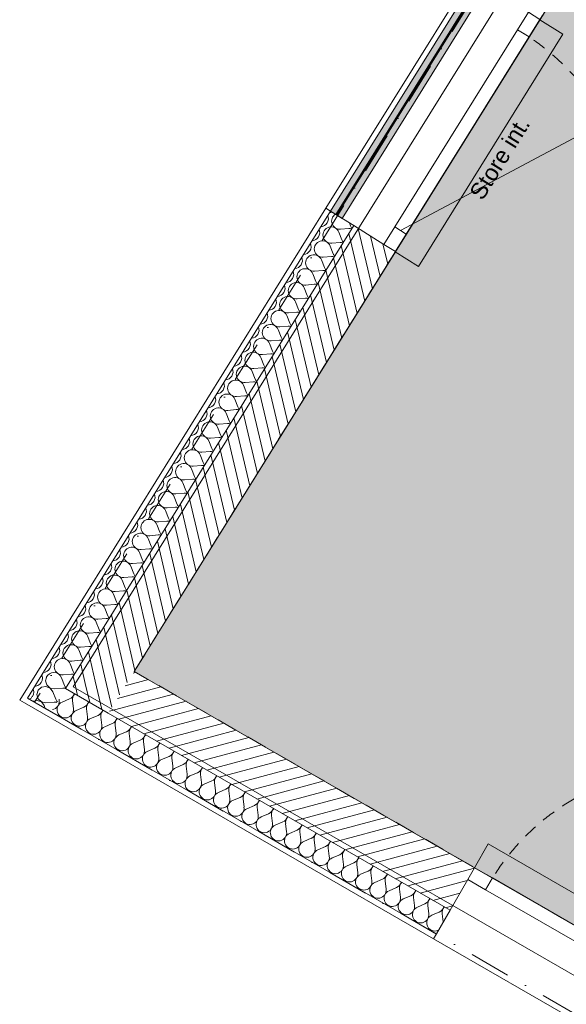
# Model space of a CAD drawing. Header units: millimetres. Extents: x -107151 to 48086, y -42122 to 26068.
# Tile 7 of 52: x -87710 to -85712, y 3220 to 6823. Entities that reach past the tile are written whole.
import ezdxf
from ezdxf.enums import TextEntityAlignment as Align

# ---------------------------------------------------------------- set-up
doc = ezdxf.new("R2010")
doc.units = ezdxf.units.MM
doc.header["$MEASUREMENT"] = 0
for name, pattern in [('! FIN Pointille', [87.5, 50, -37.5]), ('! URB Limite propriété', [300, 150, -75, 0, -75]), ('Tirets petits', [125, 75, -50])]:
    doc.linetypes.add(name, pattern=pattern)
for name, color, linetype in [('01-STR_Dalles.ARCHI', 7, 'Continuous'), ('01-STR_Murs extérieurs.ARCHI', 7, 'Continuous'), ('02-CCO_Serrurerie.ARCHI', 7, 'Continuous'), ('03-SURFACE _ Utile.ARCHI', 7, 'Continuous'), ('04-SOE_Faux Plafond.ARCHI', 7, 'Continuous'), ('04-SOE_Revetement de sol.ARCHI', 7, 'Continuous'), ('06-REP _ EQUIP MOBI _ marché.ARCHI', 7, 'Continuous'), ('Fenêtres Archicad', 7, 'Continuous'), ('Marques de fenêtre Archicad', 7, 'Continuous'), ('Marques de Zone Archicad', 7, 'Continuous'), ('Nouveau_07-VRD_Terrain EDL_Parcelle.ARCHI', 7, 'Continuous')]:
    doc.layers.add(name, color=color, linetype=linetype)
doc.styles.add('STYLE_GENERE_1', font='arial.ttf')
doc.styles.add('STYLE_GENERE_2', font='arial.ttf')
pattern_1 = [(283.12592, (0, 0), (36.52025, 8.515946), [])]

# ---------------------------------------------------------------- blocks, each defined once
blk = doc.blocks.new('Dalle_1_1', base_point=(-76544.5, 22024.4))
at = {"layer": '01-STR_Dalles.ARCHI', "color": 7, "linetype": 'Continuous', "lineweight": 5, "flags": 128}
blk.add_lwpolyline([(-35761.7, -1486.9), (-76544.5, 22024.4), (-87514.9, 4382), (-82216.1, 1323.8), (-82636.8, 474), (-77525.2, -2515.3), (-75594, 780.7), (-73919.8, -200.3), (-72002.7, 3053.2), (-57439.8, -5368.8), (-56247, -3333.1)], dxfattribs=at)
blk = doc.blocks.new('Com Innovation__13_1', base_point=(-84650.8, 6078.2))
at = {"layer": '03-SURFACE _ Utile.ARCHI', "linetype": 'Continuous', "lineweight": 0, "true_color": 0xece3ff}
blk.add_hatch(color=7, dxfattribs=at).paths.add_polyline_path([(-87291.7, 4437.9), (-83836.2, 2443.6), (-82206.1, 5225.6), (-81619.1, 6227.3), (-84961.3, 8185.7)])
at = {"layer": 'Marques de Zone Archicad', "color": 7, "lineweight": 5}
for tag, height, style, p in [('ROOM_NAME', 125, 'STYLE_GENERE_2', (-85095.1, 6873.2)), ('measuredAreaCode', 100, 'STYLE_GENERE_1', (-85213, 6674.8)), ('DUMMY_862', 100, 'STYLE_GENERE_1', (-85311.2, 6504.7)), ('DUMMY_863', 100, 'STYLE_GENERE_1', (-85040.5, 6348.4)), ('DUMMY_864', 100, 'STYLE_GENERE_1', (-85409.4, 6334.5)), ('DUMMY_861', 125, 'STYLE_GENERE_2', (-83973.5, 6254.2)), ('ceilingHeightCode', 100, 'STYLE_GENERE_1', (-85507.6, 6164.4)), ('DUMMY_865', 100, 'STYLE_GENERE_1', (-85072.7, 6140.2))]:
    blk.add_attdef(tag, text='', height=height, rotation=329.9997, dxfattribs=dict(at, style=style)).set_placement(p, align=Align.TOP_LEFT)
blk = doc.blocks.new('Dalle_12_1', base_point=(-87291.7, 4437.9))
at = {"layer": '04-SOE_Faux Plafond.ARCHI', "color": 252, "linetype": 'Tirets petits', "lineweight": 5, "flags": 128}
blk.add_lwpolyline([(-87291.7, 4437.9), (-76490.4, 21808.4), (-36023.4, -1555.2), (-39411.7, -7251.8), (-43400.7, -4914.5), (-44935.1, -7533.1), (-55188.2, -1525.3), (-55569, -1302.2), (-61868.3, 2388.9), (-60121.8, 5369.6), (-63596.7, 7405.7), (-62757.3, 8840.1), (-65262.3, 10308), (-65757.5, 10598.2), (-65627.1, 10820.8), (-65972.2, 11023), (-66102.6, 10800.4), (-70073.8, 13127.5), (-70035.5, 13192.8), (-72449.2, 14601.8), (-72270.4, 14906.9), (-74211.7, 16044.4), (-74249.6, 15979.7), (-75417.1, 16663.7), (-82141.4, 5187.7), (-80715.1, 4352), (-77817.8, 9296.6), (-70849, 5213.7), (-73941.7, -2), (-75651.1, 999.6), (-77581.8, -2296.9), (-82427.2, 536.8), (-82006.1, 1387.3)], close=True, dxfattribs=at)
blk = doc.blocks.new('Dalle_15_1', base_point=(-76490.4, 21808.4))
at = {"layer": '04-SOE_Revetement de sol.ARCHI', "color": 7, "linetype": 'Continuous', "lineweight": 5, "flags": 128}
blk.add_lwpolyline([(-75443.8, 16766.3), (-82244, 5161), (-80688.3, 4249.3), (-80519.5, 4537.5), (-80239.1, 4373.2), (-80036.9, 4718.3), (-80317.3, 4882.6), (-79424.5, 6406.3), (-72535.3, 2370), (-73765.9, 294.5), (-74021.7, 446.7), (-74199, 148.7), (-75651.1, 999.6), (-77418.7, -2017.1), (-77695.5, -1857.3), (-77858.4, -2135.2), (-82427.2, 536.8), (-82006.1, 1387.3), (-87291.7, 4437.9), (-76490.4, 21808.4)], dxfattribs=at)
blk = doc.blocks.new('*X341')
at = {"layer": '01-STR_Murs extérieurs.ARCHI', "color": 7, "linetype": 'Continuous', "lineweight": 5}
for p, q in [((-87589, 4363.4), (-87578.3, 4335.9)), ((-87675.1, 4335.9), (-87668.8, 4340.1)), ((-87668.8, 4340.1), (-87665.4, 4344.3)), ((-87662.1, 4328.9), (-87662.5, 4328.6)), ((-87646, 4331.9), (-87662.1, 4328.9)), ((-87646, 4349.1), (-87642.7, 4337.3)), ((-87630.7, 4326), (-87646, 4331.9)), ((-87642.7, 4337.3), (-87630.6, 4326.2)), ((-87620.8, 4312.9), (-87630.7, 4326)), ((-87630.6, 4326.2), (-87614.5, 4323.1)), ((-87614.5, 4323.1), (-87584.6, 4325.7)), ((-87576.4, 4325.3), (-87584.6, 4325.7)), ((-87578.3, 4335.9), (-87574.3, 4328.7)), ((-87574.2, 4324.5), (-87576.4, 4325.3)), ((-87574.3, 4328.7), (-87572.6, 4327)), ((-87620.8, 4312.9), (-87616.7, 4302.2))]:
    blk.add_line(p, q, dxfattribs=at)
blk = doc.blocks.new('*X344')
at = {"layer": '01-STR_Murs extérieurs.ARCHI', "color": 7, "linetype": 'Continuous', "lineweight": 5}
for p, q in [((-86537.3, 6055.5), (-86507.4, 6058.1)), ((-86505.2, 6079), (-86501.1, 6068.3)), ((-86543.6, 6045.3), (-86532.7, 6017.3)), ((-86575.3, 5994.3), (-86564.4, 5966.4)), ((-86569, 6004.5), (-86539.1, 6007.1)), ((-86600.6, 5953.6), (-86570.8, 5956.2)), ((-86607, 5943.4), (-86596.1, 5915.4)), ((-86638.7, 5892.4), (-86627.8, 5864.5)), ((-86632.3, 5902.6), (-86602.4, 5905.2)), ((-86670.3, 5841.5), (-86659.5, 5813.5)), ((-86664, 5851.7), (-86634.1, 5854.3)), ((-86695.7, 5800.7), (-86665.8, 5803.3)), ((-86702, 5790.5), (-86691.2, 5762.6)), ((-86733.7, 5739.6), (-86722.8, 5711.6)), ((-86727.4, 5749.8), (-86697.5, 5752.4)), ((-86759.1, 5698.8), (-86729.2, 5701.4)), ((-86765.4, 5688.6), (-86754.5, 5660.7)), ((-86797.1, 5637.7), (-86786.2, 5609.7)), ((-86790.7, 5647.9), (-86760.9, 5650.5)), ((-86828.8, 5586.7), (-86817.9, 5558.8)), ((-86822.4, 5596.9), (-86792.5, 5599.5)), ((-86854.1, 5546), (-86824.2, 5548.6)), ((-86860.4, 5535.8), (-86849.6, 5507.8)), ((-86892.1, 5484.8), (-86881.3, 5456.8)), ((-86885.8, 5495), (-86855.9, 5497.6)), ((-86917.5, 5444), (-86887.6, 5446.7)), ((-86923.8, 5433.9), (-86912.9, 5405.9)), ((-86955.5, 5382.9), (-86944.6, 5354.9)), ((-86949.2, 5393.1), (-86919.3, 5395.7)), ((-86987.2, 5331.9), (-86976.3, 5304)), ((-86980.8, 5342.1), (-86951, 5344.8)), ((-87018.9, 5281), (-87008, 5253)), ((-87012.5, 5291.2), (-86982.6, 5293.8)), ((-87050.5, 5230), (-87039.7, 5202.1)), ((-87044.2, 5240.2), (-87014.3, 5242.8)), ((-87075.9, 5189.3), (-87046, 5191.9)), ((-87082.2, 5179.1), (-87071.4, 5151.1)), ((-87113.9, 5128.1), (-87103, 5100.2)), ((-87107.6, 5138.3), (-87077.7, 5140.9)), ((-87139.3, 5087.4), (-87109.4, 5090)), ((-87145.6, 5077.2), (-87134.7, 5049.2)), ((-87177.3, 5026.2), (-87166.4, 4998.3)), ((-87170.9, 5036.4), (-87141.1, 5039)), ((-87209, 4975.3), (-87198.1, 4947.3)), ((-87202.6, 4985.5), (-87172.7, 4988.1)), ((-87234.3, 4934.5), (-87204.4, 4937.1)), ((-87240.6, 4924.3), (-87229.8, 4896.4)), ((-87272.3, 4873.4), (-87261.5, 4845.4)), ((-87266, 4883.6), (-87236.1, 4886.2)), ((-87297.7, 4832.6), (-87267.8, 4835.2)), ((-87304, 4822.4), (-87293.1, 4794.5)), ((-87335.7, 4771.5), (-87324.8, 4743.5)), ((-87329.4, 4781.7), (-87299.5, 4784.3)), ((-87367.4, 4720.5), (-87356.5, 4692.6)), ((-87361, 4730.7), (-87331.2, 4733.3)), ((-87399.1, 4669.6), (-87388.2, 4641.6)), ((-87392.7, 4679.8), (-87362.8, 4682.4)), ((-87430.7, 4618.6), (-87419.9, 4590.7)), ((-87424.4, 4628.8), (-87394.5, 4631.4)), ((-87456.1, 4577.9), (-87426.2, 4580.5)), ((-87462.4, 4567.7), (-87451.6, 4539.7)), ((-87494.1, 4516.7), (-87483.2, 4488.7)), ((-87487.8, 4526.9), (-87457.9, 4529.5)), ((-87519.5, 4475.9), (-87489.6, 4478.6)), ((-87525.8, 4465.8), (-87514.9, 4437.8)), ((-87557.5, 4414.8), (-87546.6, 4386.8)), ((-87551.1, 4425), (-87521.3, 4427.6))]:
    blk.add_line(p, q, dxfattribs=at)
for centre, start, end in [((-86611.8, 6094.7), 328.1259, 22.4229), ((-86580.1, 6145.7), 273.8289, 293.3358), ((-86539.9, 6085.4), 122.6947, 274.9958), ((-86643.5, 6043.8), 328.1259, 22.4229), ((-86611.8, 6094.7), 273.8289, 328.1259), ((-86571.6, 6034.4), 21.256, 274.9958), ((-86504.8, 6028.2), 74.5702, 94.9958), ((-86473.1, 6079.2), 201.256, 221.6817), ((-86643.5, 6043.8), 273.8289, 328.1259), ((-86504.8, 6028.2), 201.256, 221.6817), ((-86675.1, 5992.8), 328.1259, 22.4229), ((-86603.3, 5983.5), 21.256, 274.9958), ((-86536.5, 5977.3), 74.5702, 94.9958), ((-86706.8, 5941.9), 328.1259, 22.4229), ((-86675.1, 5992.8), 273.8289, 328.1259), ((-86634.9, 5932.5), 21.256, 274.9958), ((-86568.1, 5926.3), 74.5702, 94.9958), ((-86536.5, 5977.3), 201.256, 221.6817), ((-86706.8, 5941.9), 273.8289, 328.1259), ((-86666.6, 5881.6), 21.256, 274.9958), ((-86568.1, 5926.3), 201.256, 221.6817), ((-86738.5, 5890.9), 273.8289, 328.1259), ((-86738.5, 5890.9), 328.1259, 22.4229), ((-86599.8, 5875.3), 74.5702, 94.9958), ((-86770.2, 5840), 328.1259, 22.4229), ((-86698.3, 5830.6), 21.256, 274.9958), ((-86631.5, 5824.4), 74.5702, 94.9958), ((-86599.8, 5875.3), 201.256, 221.6817), ((-86801.9, 5789), 328.1259, 22.4229), ((-86770.2, 5840), 273.8289, 328.1259), ((-86730, 5779.6), 21.256, 274.9958), ((-86663.2, 5773.4), 74.5702, 94.9958), ((-86631.5, 5824.4), 201.256, 221.6817), ((-86801.9, 5789), 273.829, 328.1259), ((-86833.6, 5738.1), 328.1259, 22.4229), ((-86761.7, 5728.7), 21.256, 274.9958), ((-86694.9, 5722.5), 74.5702, 94.9958), ((-86663.2, 5773.4), 201.256, 221.6816), ((-86865.2, 5687.1), 328.1259, 22.4229), ((-86833.6, 5738.1), 273.829, 328.1259), ((-86793.4, 5677.7), 21.256, 274.9958), ((-86726.6, 5671.5), 74.5702, 94.9958), ((-86694.9, 5722.5), 201.256, 221.6816), ((-86865.2, 5687.1), 273.829, 328.1259), ((-86825, 5626.8), 21.256, 274.9958), ((-86726.6, 5671.5), 201.256, 221.6816), ((-86896.9, 5636.2), 273.829, 328.1259), ((-86896.9, 5636.2), 328.1259, 22.4229), ((-86758.2, 5620.6), 74.5702, 94.9958), ((-86928.6, 5585.2), 328.1259, 22.4229), ((-86856.7, 5575.8), 21.256, 274.9958), ((-86789.9, 5569.6), 74.5702, 94.9958), ((-86758.2, 5620.6), 201.256, 221.6816), ((-86928.6, 5585.2), 273.829, 328.1259), ((-86888.4, 5524.9), 21.256, 274.9958), ((-86821.6, 5518.7), 74.5702, 94.9958), ((-86789.9, 5569.6), 201.256, 221.6816), ((-86960.3, 5534.3), 273.829, 328.1259), ((-86960.3, 5534.3), 328.1259, 22.4229), ((-86992, 5483.3), 328.1259, 22.4229), ((-86920.1, 5473.9), 21.256, 274.9958), ((-86853.3, 5467.7), 74.5702, 94.9958), ((-86821.6, 5518.7), 201.256, 221.6816), ((-87023.7, 5432.4), 328.1259, 22.4229), ((-86992, 5483.3), 273.829, 328.1259), ((-86951.8, 5423), 21.256, 274.9958), ((-86885, 5416.8), 74.5702, 94.9958), ((-86853.3, 5467.7), 201.256, 221.6816), ((-87023.7, 5432.4), 273.829, 328.1259), ((-86885, 5416.8), 201.256, 221.6816), ((-87055.3, 5381.4), 328.1259, 22.4229), ((-86983.5, 5372), 21.256, 274.9958), ((-86916.7, 5365.8), 74.5702, 94.9958), ((-87087, 5330.4), 328.1259, 22.4228), ((-87055.3, 5381.4), 273.829, 328.1259), ((-87015.1, 5321.1), 21.256, 274.9958), ((-86948.3, 5314.9), 74.5702, 94.9958), ((-86916.7, 5365.8), 201.256, 221.6816), ((-87087, 5330.4), 273.829, 328.1259), ((-87046.8, 5270.1), 21.256, 274.9958), ((-86948.3, 5314.9), 201.256, 221.6816), ((-87118.7, 5279.5), 273.829, 328.1259), ((-87118.7, 5279.5), 328.1259, 22.4228), ((-86980, 5263.9), 74.5702, 94.9958), ((-87150.4, 5228.5), 328.1259, 22.4228), ((-87078.5, 5219.2), 21.256, 274.9958), ((-87011.7, 5213), 74.5702, 94.9958), ((-86980, 5263.9), 201.256, 221.6816), ((-87182.1, 5177.6), 328.1259, 22.4228), ((-87150.4, 5228.5), 273.829, 328.1259), ((-87110.2, 5168.2), 21.256, 274.9958), ((-87043.4, 5162), 74.5702, 94.9958), ((-87011.7, 5213), 201.256, 221.6816), ((-87182.1, 5177.6), 273.829, 328.1259), ((-87213.8, 5126.6), 328.1259, 22.4228), ((-87141.9, 5117.3), 21.256, 274.9958), ((-87075.1, 5111.1), 74.5702, 94.9958), ((-87043.4, 5162), 201.256, 221.6816), ((-87245.4, 5075.7), 328.1259, 22.4228), ((-87213.8, 5126.6), 273.829, 328.1259), ((-87173.6, 5066.3), 21.256, 274.9958), ((-87106.8, 5060.1), 74.5702, 94.9958), ((-87075.1, 5111.1), 201.256, 221.6816), ((-87245.4, 5075.7), 273.829, 328.1259), ((-87205.2, 5015.4), 21.256, 274.9958), ((-87106.8, 5060.1), 201.256, 221.6816), ((-87277.1, 5024.7), 273.829, 328.1259), ((-87277.1, 5024.7), 328.1259, 22.4228), ((-87138.4, 5009.2), 74.5702, 94.9958), ((-87308.8, 4973.8), 328.1259, 22.4228), ((-87236.9, 4964.4), 21.256, 274.9958), ((-87170.1, 4958.2), 74.5702, 94.9958), ((-87138.4, 5009.2), 201.256, 221.6816), ((-87308.8, 4973.8), 273.829, 328.1259), ((-87268.6, 4913.5), 21.256, 274.9958), ((-87201.8, 4907.2), 74.5702, 94.9958), ((-87170.1, 4958.2), 201.256, 221.6816), ((-87340.5, 4922.8), 273.829, 328.1259), ((-87340.5, 4922.8), 328.1259, 22.4228), ((-87372.2, 4871.9), 328.1259, 22.4228), ((-87300.3, 4862.5), 21.256, 274.9958), ((-87233.5, 4856.3), 74.5702, 94.9958), ((-87201.8, 4907.2), 201.256, 221.6816), ((-87403.9, 4820.9), 328.1259, 22.4228), ((-87372.2, 4871.9), 273.829, 328.1259), ((-87332, 4811.5), 21.256, 274.9958), ((-87265.2, 4805.3), 74.5702, 94.9958), ((-87233.5, 4856.3), 201.256, 221.6816), ((-87403.9, 4820.9), 273.829, 328.1259), ((-87265.2, 4805.3), 201.256, 221.6816), ((-87435.5, 4770), 328.1259, 22.4228), ((-87363.7, 4760.6), 21.256, 274.9958), ((-87296.9, 4754.4), 74.5702, 94.9958), ((-87467.2, 4719), 328.1259, 22.4228), ((-87435.5, 4770), 273.829, 328.1259), ((-87395.3, 4709.6), 21.256, 274.9958), ((-87328.5, 4703.4), 74.5702, 94.9958), ((-87296.9, 4754.4), 201.256, 221.6816), ((-87467.2, 4719), 273.829, 328.1259), ((-87427, 4658.7), 21.256, 274.9958), ((-87328.5, 4703.4), 201.256, 221.6816), ((-87498.9, 4668.1), 273.8291, 328.1259), ((-87498.9, 4668.1), 328.1259, 22.4228), ((-87360.2, 4652.5), 74.5702, 94.9958), ((-87530.6, 4617.1), 328.1259, 22.4228), ((-87458.7, 4607.7), 21.256, 274.9958), ((-87391.9, 4601.5), 74.5702, 94.9958), ((-87360.2, 4652.5), 201.256, 221.6816), ((-87562.3, 4566.2), 328.1259, 22.4228), ((-87530.6, 4617.1), 273.8291, 328.1259), ((-87490.4, 4556.8), 21.256, 274.9958), ((-87423.6, 4550.6), 74.5702, 94.9958), ((-87391.9, 4601.5), 201.256, 221.6816), ((-87562.3, 4566.2), 273.8291, 328.1259), ((-87423.6, 4550.6), 201.256, 221.6816), ((-87594, 4515.2), 328.1259, 22.4228), ((-87522.1, 4505.8), 21.256, 274.9958), ((-87455.3, 4499.6), 74.5703, 94.9958), ((-87625.6, 4464.3), 328.1259, 22.4228), ((-87594, 4515.2), 273.8291, 328.1259), ((-87553.8, 4454.9), 21.256, 274.9958), ((-87487, 4448.7), 74.5703, 94.9958), ((-87455.3, 4499.6), 201.256, 221.6816), ((-87625.6, 4464.3), 273.8291, 328.1259), ((-87585.4, 4403.9), 21.256, 157.1714), ((-87487, 4448.7), 201.256, 221.6816), ((-87518.6, 4397.7), 74.5703, 94.9958), ((-87518.6, 4397.7), 201.256, 221.6816), ((-87550.3, 4346.8), 74.5703, 79.8751)]:
    blk.add_arc(centre, 30, start, end, dxfattribs=at)
blk = doc.blocks.new('*X352')
at = {"layer": '01-STR_Murs extérieurs.ARCHI', "color": 7, "linetype": 'Continuous', "lineweight": 5}
for p, q in [((-87637.2, 4391.1), (-87631.9, 4397.5)), ((-87631.9, 4397.5), (-87628.5, 4405)), ((-87628.4, 4421.4), (-87629.8, 4424.5)), ((-87628.5, 4405), (-87627.3, 4413.2)), ((-87627.3, 4413.2), (-87628.4, 4421.4)), ((-87612.3, 4415.1), (-87615.4, 4404)), ((-87615.4, 4404), (-87611, 4388.2)), ((-87660.1, 4370.5), (-87661.5, 4373.5)), ((-87660.2, 4354.1), (-87659, 4362.3)), ((-87659, 4362.3), (-87660.1, 4370.5)), ((-87655.1, 4383.7), (-87651.8, 4383.8)), ((-87651.8, 4383.8), (-87644, 4386.4)), ((-87642.6, 4368.8), (-87647.1, 4353.1)), ((-87644, 4386.4), (-87637.2, 4391.1)), ((-87630.5, 4379.8), (-87642.6, 4368.8)), ((-87614.3, 4382.8), (-87630.5, 4379.8)), ((-87599.1, 4376.9), (-87614.3, 4382.8)), ((-87611, 4388.2), (-87598.9, 4377.1)), ((-87589.2, 4363.8), (-87599.1, 4376.9)), ((-87598.9, 4377.1), (-87582.8, 4374)), ((-87589.2, 4363.8), (-87589, 4363.4)), ((-87582.8, 4374), (-87552.9, 4376.7)), ((-87545, 4376.2), (-87552.9, 4376.7)), ((-87665.4, 4344.3), (-87663.5, 4346.5)), ((-87663.5, 4346.5), (-87660.2, 4354.1)), ((-87647.1, 4353.1), (-87646, 4349.1))]:
    blk.add_line(p, q, dxfattribs=at)
blk = doc.blocks.new('Fenêtre 27')
at = {"layer": 'Fenêtres Archicad', "color": 8, "linetype": 'Continuous', "lineweight": 5}
blk.add_line((425, -25), (-311.1, 400), dxfattribs=at)
at = {"layer": 'Fenêtres Archicad', "color": 7, "linetype": 'Continuous', "lineweight": 5}
for p, q in [((-500, 0), (500, 0)), ((-500, 0), (-425, 0)), ((-500, 0), (-500, -50)), ((-500, 0), (-500, -50)), ((-425, 0), (-425, -50)), ((-425, 0), (425, 0)), ((425, -50), (425, 0)), ((425, 0), (500, 0)), ((500, 0), (500, -50)), ((500, 0), (500, -50)), ((-425, -50), (-500, -50)), ((-500, -50), (-500, -180)), ((425, -50), (-425, -50)), ((500, -50), (425, -50)), ((500, -50), (500, -180)), ((-500, -180), (-500, -280)), ((500, -180), (500, -280)), ((-500, -280), (-500, -300)), ((500, -280), (500, -300)), ((-500, -300), (500, -300))]:
    blk.add_line(p, q, dxfattribs=at)
at = {"layer": 'Fenêtres Archicad', "color": 8, "linetype": '! FIN Pointille', "lineweight": 5}
blk.add_arc((425, -25), 850, 150, 180, dxfattribs=at)
blk = doc.blocks.new('Marque fenêtre 27')
at = {"layer": 'Marques de fenêtre Archicad', "color": 7, "lineweight": 5, "style": 'STYLE_GENERE_1'}
for tag, p in [('DUMMY_233', (164.7, -605.7)), ('strCust1Value', (164.7, -619.4))]:
    blk.add_attdef(tag, text='', height=60, rotation=180, dxfattribs=at).set_placement(p, align=Align.TOP_LEFT)
blk = doc.blocks.new('Mur_83_1', base_point=(-87291.7, 4437.9))
at = {"layer": '01-STR_Murs extérieurs.ARCHI', "linetype": 'Continuous', "lineweight": 0, "true_color": 0x000000}
h = blk.add_hatch(dxfattribs=at)
h.set_pattern_fill('Hachure_simple_0001', color=18, style=0, pattern_type=2)
h.set_pattern_definition(pattern_1)
h.paths.add_polyline_path([(-86489.3, 6069.1), (-87447.7, 4527.9), (-87291.7, 4437.9), (-86336.5, 5974.1)])
h = blk.add_hatch(dxfattribs=at)
h.set_pattern_fill('Hachure_simple_0001', color=18, style=0, pattern_type=2)
h.set_pattern_definition(pattern_1)
h.paths.add_polyline_path([(-87447.7, 4527.9), (-87542.8, 4375), (-87291.7, 4437.9)])
h = blk.add_hatch(dxfattribs=at)
h.set_pattern_fill('Hachure_simple_0001', color=18, style=0, pattern_type=2)
h.set_pattern_definition(pattern_1)
h.paths.add_polyline_path([(-87542.8, 4375), (-87386.8, 4285), (-87291.7, 4437.9)])
at = {"layer": '01-STR_Murs extérieurs.ARCHI', "color": 7, "linetype": 'Continuous', "lineweight": 5}
for p, q in [((-86574.3, 6121.9), (-86591.3, 6132.5)), ((-86574.3, 6121.9), (-87629.4, 4425)), ((-86489.3, 6069.1), (-86574.3, 6121.9)), ((-86489.3, 6069.1), (-87447.7, 4527.9)), ((-86379, 6000.5), (-86489.3, 6069.1)), ((-86336.5, 5974.1), (-86379, 6000.5)), ((-87447.7, 4527.9), (-87542.8, 4375)), ((-87629.4, 4425), (-87682.3, 4340)), ((-87542.8, 4375), (-87386.8, 4285)), ((-87682.3, 4340), (-87595.6, 4290))]:
    blk.add_line(p, q, dxfattribs=at)
at = {"layer": '01-STR_Murs extérieurs.ARCHI', "color": 7, "linetype": 'Continuous', "lineweight": 5, "flags": 128}
for points in [[(-86591.3, 6132.5), (-87710.2, 4333)], [(-87291.7, 4437.9), (-86336.5, 5974.1)], [(-87710.2, 4333), (-87692.8, 4323)]]:
    blk.add_lwpolyline(points, dxfattribs=at)
at = {"layer": '01-STR_Murs extérieurs.ARCHI', "color": 7, "lineweight": 5}
for name in ['*X344', '*X352', '*X341']:
    blk.add_blockref(name, (0, 0), dxfattribs=at)
at = {"layer": 'Fenêtres Archicad', "color": 7, "linetype": 'Continuous', "lineweight": 5, "zscale": 1000, "rotation": 238.1259194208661}
blk.add_blockref('Fenêtre 27', (-86072.5, 6398.7), dxfattribs=at)
at = {"layer": 'Marques de fenêtre Archicad', "color": 8, "lineweight": 5}
ref = blk.add_blockref('Marque fenêtre 27', (-86327.2, 6557.1), dxfattribs=dict(at, rotation=58.12591942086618))
ref.add_attrib('strCust1Value', 'Store int.', dxfattribs={"color": 7, "lineweight": 5, "height": 60, "rotation": 58.1259, "style": 'STYLE_GENERE_1'}).set_placement((-86069.6, 6189.3), align=Align.TOP_LEFT)
blk = doc.blocks.new('*X369')
at = {"layer": '01-STR_Murs extérieurs.ARCHI', "color": 7, "linetype": 'Continuous', "lineweight": 5}
for p, q in [((-87565.8, 4331.2), (-87566.5, 4336.8)), ((-87555.4, 4325.2), (-87527.9, 4337)), ((-87513.9, 4301.2), (-87517.5, 4331)), ((-87503.5, 4295.2), (-87475.9, 4307)), ((-87461.9, 4271.2), (-87465.5, 4301)), ((-87451.5, 4265.2), (-87423.9, 4277)), ((-87409.9, 4241.3), (-87413.5, 4271)), ((-87399.6, 4235.3), (-87372, 4247)), ((-87358, 4211.3), (-87361.6, 4241)), ((-87347.6, 4205.3), (-87320, 4217.1)), ((-87306, 4181.3), (-87309.6, 4211.1)), ((-87295.6, 4175.3), (-87268, 4187.1)), ((-87254, 4151.3), (-87257.6, 4181.1)), ((-87243.7, 4145.3), (-87216.1, 4157.1)), ((-87202.1, 4121.3), (-87205.7, 4151.1)), ((-87191.7, 4115.3), (-87164.1, 4127.1)), ((-87150.1, 4091.3), (-87153.7, 4121.1)), ((-87139.7, 4085.3), (-87112.1, 4097.1)), ((-87098.1, 4061.3), (-87101.7, 4091.1)), ((-87087.8, 4055.3), (-87060.2, 4067.1)), ((-87046.2, 4031.3), (-87049.8, 4061.1)), ((-87035.8, 4025.3), (-87008.2, 4037.1)), ((-86994.2, 4001.3), (-86997.8, 4031.1)), ((-86983.8, 3995.3), (-86956.2, 4007.1)), ((-86942.2, 3971.3), (-86945.8, 4001.1)), ((-86931.9, 3965.3), (-86904.3, 3977.1)), ((-86890.3, 3941.3), (-86893.9, 3971.1)), ((-86879.9, 3935.3), (-86852.3, 3947.1)), ((-86838.3, 3911.3), (-86841.9, 3941.1)), ((-86827.9, 3905.3), (-86800.3, 3917.1)), ((-86786.4, 3881.3), (-86789.9, 3911.1)), ((-86776, 3875.4), (-86748.4, 3887.1)), ((-86734.4, 3851.4), (-86738, 3881.1)), ((-86724, 3845.4), (-86696.4, 3857.1)), ((-86682.4, 3821.4), (-86686, 3851.1)), ((-86672, 3815.4), (-86644.4, 3827.2)), ((-86630.5, 3791.4), (-86634, 3821.2)), ((-86620.1, 3785.4), (-86592.5, 3797.2)), ((-86578.5, 3761.4), (-86582.1, 3791.2)), ((-86568.1, 3755.4), (-86540.5, 3767.2)), ((-86526.5, 3731.4), (-86530.1, 3761.2)), ((-86516.1, 3725.4), (-86488.5, 3737.2)), ((-86474.6, 3701.4), (-86478.1, 3731.2)), ((-86464.2, 3695.4), (-86436.6, 3707.2)), ((-86422.6, 3671.4), (-86426.2, 3701.2)), ((-86412.2, 3665.4), (-86384.6, 3677.2)), ((-86370.6, 3641.4), (-86374.2, 3671.2)), ((-86360.2, 3635.4), (-86332.6, 3647.2)), ((-86318.7, 3611.4), (-86322.2, 3641.2)), ((-86308.3, 3605.4), (-86280.7, 3617.2)), ((-86266.7, 3581.4), (-86270.3, 3611.2)), ((-86256.3, 3575.4), (-86228.7, 3587.2)), ((-86214.7, 3551.4), (-86218.3, 3581.2)), ((-86204.3, 3545.4), (-86176.7, 3557.2)), ((-86162.8, 3521.4), (-86166.4, 3551.2))]:
    blk.add_line(p, q, dxfattribs=at)
for centre, start, end in [((-87595.6, 4327.6), 279.6148, 6.8787), ((-87543.7, 4297.6), 113.1389, 6.8787), ((-87539.7, 4364.6), 293.1389, 344.3421), ((-87487.7, 4334.6), 135.6755, 186.8787), ((-87487.7, 4334.6), 293.1389, 344.3421), ((-87435.7, 4304.6), 135.6755, 186.8787), ((-87491.7, 4267.7), 113.1389, 6.8787), ((-87435.7, 4304.6), 293.1389, 344.3421), ((-87383.8, 4274.6), 135.6755, 186.8787), ((-87439.7, 4237.7), 113.1389, 6.8787), ((-87383.8, 4274.6), 293.1389, 344.3421), ((-87331.8, 4244.6), 135.6755, 186.8787), ((-87387.8, 4207.7), 113.1389, 6.8787), ((-87331.8, 4244.6), 293.1389, 344.3421), ((-87279.8, 4214.6), 135.6755, 186.8787), ((-87335.8, 4177.7), 113.1389, 6.8787), ((-87279.8, 4214.6), 293.1389, 344.3421), ((-87227.9, 4184.7), 135.6755, 186.8787), ((-87283.8, 4147.7), 113.1389, 6.8787), ((-87231.9, 4117.7), 113.1389, 6.8787), ((-87227.9, 4184.7), 293.1389, 344.3421), ((-87175.9, 4154.7), 135.6755, 186.8787), ((-87175.9, 4154.7), 293.1389, 344.3421), ((-87123.9, 4124.7), 135.6755, 186.8787), ((-87179.9, 4087.7), 113.1389, 6.8787), ((-87123.9, 4124.7), 293.1389, 344.3421), ((-87072, 4094.7), 135.6755, 186.8787), ((-87127.9, 4057.7), 113.1389, 6.8787), ((-87072, 4094.7), 293.1389, 344.3421), ((-87020, 4064.7), 135.6755, 186.8787), ((-87076, 4027.7), 113.1389, 6.8787), ((-87020, 4064.7), 293.1389, 344.3421), ((-86968, 4034.7), 135.6755, 186.8787), ((-87024, 3997.7), 113.1389, 6.8787), ((-86968, 4034.7), 293.1389, 344.3421), ((-86916.1, 4004.7), 135.6755, 186.8787), ((-86972, 3967.7), 113.1389, 6.8787), ((-86920.1, 3937.7), 113.1389, 6.8787), ((-86916.1, 4004.7), 293.1389, 344.3421), ((-86864.1, 3974.7), 135.6755, 186.8787), ((-86864.1, 3974.7), 293.1389, 344.3421), ((-86812.1, 3944.7), 135.6755, 186.8787), ((-86868.1, 3907.7), 113.1389, 6.8787), ((-86812.1, 3944.7), 293.1389, 344.3421), ((-86760.2, 3914.7), 135.6755, 186.8787), ((-86816.1, 3877.8), 113.1389, 6.8787), ((-86760.2, 3914.7), 293.1389, 344.3421), ((-86708.2, 3884.7), 135.6755, 186.8787), ((-86764.2, 3847.8), 113.1389, 6.8787), ((-86708.2, 3884.7), 293.1389, 344.3421), ((-86656.2, 3854.7), 135.6755, 186.8787), ((-86712.2, 3817.8), 113.1389, 6.8787), ((-86656.2, 3854.7), 293.1389, 344.3421), ((-86604.3, 3824.8), 135.6755, 186.8787), ((-86660.2, 3787.8), 113.1389, 6.8787), ((-86608.3, 3757.8), 113.1389, 6.8787), ((-86604.3, 3824.8), 293.1389, 344.3421), ((-86552.3, 3794.8), 135.6755, 186.8787), ((-86552.3, 3794.8), 293.1389, 344.3421), ((-86500.3, 3764.8), 135.6755, 186.8787), ((-86556.3, 3727.8), 113.1389, 6.8787), ((-86500.3, 3764.8), 293.1389, 344.3421), ((-86448.4, 3734.8), 135.6755, 186.8787), ((-86504.3, 3697.8), 113.1389, 6.8787), ((-86448.4, 3734.8), 293.1389, 344.3421), ((-86396.4, 3704.8), 135.6755, 186.8787), ((-86452.4, 3667.8), 113.1389, 6.8787), ((-86396.4, 3704.8), 293.1389, 344.3421), ((-86344.4, 3674.8), 135.6755, 186.8787), ((-86400.4, 3637.8), 113.1389, 6.8787), ((-86344.4, 3674.8), 293.1389, 344.3421), ((-86292.5, 3644.8), 135.6755, 186.8787), ((-86348.4, 3607.8), 113.1389, 6.8787), ((-86296.5, 3577.8), 113.1389, 6.8787), ((-86292.5, 3644.8), 293.1389, 344.3421), ((-86240.5, 3614.8), 135.6755, 186.8787), ((-86240.5, 3614.8), 293.1389, 344.3421), ((-86188.5, 3584.8), 135.6755, 186.8787), ((-86244.5, 3547.8), 113.1389, 6.8787), ((-86188.5, 3584.8), 293.1389, 344.342), ((-86136.6, 3554.8), 135.6755, 186.8787), ((-86192.5, 3517.9), 113.1389, 296.5569), ((-86192.5, 3517.9), 3.4607, 6.8787)]:
    blk.add_arc(centre, 30, start, end, dxfattribs=at)
blk = doc.blocks.new('Mur_89_1', base_point=(-82006.1, 1387.3))
at = {"layer": '01-STR_Murs extérieurs.ARCHI', "linetype": 'Continuous', "lineweight": 0, "true_color": 0x000000}
h = blk.add_hatch(dxfattribs=at)
h.set_pattern_fill('Hachure_simple_0001', color=18, style=0, pattern_type=2)
h.set_pattern_definition([(15.00879, (0, 0), (-9.711271, 36.220729), [])])
h.paths.add_polyline_path([(-87291.7, 4437.9), (-87386.8, 4285), (-86137.2, 3563.7), (-86047.2, 3719.6)])
at = {"layer": '01-STR_Murs extérieurs.ARCHI', "color": 7, "linetype": 'Continuous', "lineweight": 5}
for p, q in [((-87542.8, 4375), (-87386.8, 4285)), ((-87682.3, 4340), (-87595.6, 4290)), ((-87595.6, 4290), (-86187.1, 3477.1)), ((-87386.8, 4285), (-86137.2, 3563.7)), ((-86047.2, 3719.6), (-86072.2, 3676.3)), ((-86072.2, 3676.3), (-86137.2, 3563.7)), ((-86137.2, 3563.7), (-86187.1, 3477.1)), ((-86187.1, 3477.1), (-86197.1, 3459.8))]:
    blk.add_line(p, q, dxfattribs=at)
at = {"layer": '01-STR_Murs extérieurs.ARCHI', "color": 7, "linetype": 'Continuous', "lineweight": 5, "flags": 128}
for points in [[(-86047.2, 3719.6), (-87291.7, 4437.9)], [(-87692.8, 4323), (-86197.1, 3459.8)]]:
    blk.add_lwpolyline(points, dxfattribs=at)
at = {"layer": '01-STR_Murs extérieurs.ARCHI', "color": 7, "lineweight": 5}
blk.add_blockref('*X369', (0, 0), dxfattribs=at)
at = {"layer": 'Fenêtres Archicad', "color": 7, "linetype": 'Continuous', "lineweight": 5, "zscale": 1000, "rotation": 330.008789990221}
blk.add_blockref('Fenêtre 27', (-85614.1, 3469.7), dxfattribs=at)
blk = doc.blocks.new('Garde-corps_10_1')
at = {"layer": '02-CCO_Serrurerie.ARCHI', "linetype": 'Continuous', "lineweight": 0, "true_color": 0xffffff}
for points in [[(-86003.8, 6944.7), (-86046.2, 6971.1), (-86574.3, 6121.9), (-86531.8, 6095.5)], [(-86022.9, 6956.6), (-86027.1, 6959.2), (-86555.2, 6110), (-86550.9, 6107.4)]]:
    blk.add_hatch(color=7, dxfattribs=at).paths.add_polyline_path(points)
at = {"layer": '02-CCO_Serrurerie.ARCHI', "color": 7, "linetype": 'Continuous', "lineweight": 5, "flags": 128}
for points in [[(-86003.8, 6944.7), (-86046.2, 6971.1), (-86574.3, 6121.9), (-86531.8, 6095.5)], [(-86022.9, 6956.6), (-86027.1, 6959.2), (-86555.2, 6110), (-86550.9, 6107.4)]]:
    blk.add_lwpolyline(points, close=True, dxfattribs=at)
blk = doc.blocks.new('Stores vénitiens 27[103]_1', base_point=(-85997.6, 3806.5))
at = {"layer": '06-REP _ EQUIP MOBI _ marché.ARCHI', "color": 8, "linetype": 'Continuous', "lineweight": 5}
for p, q in [((-86047.5, 3719.8), (-85997.6, 3806.5)), ((-85997.6, 3806.5), (-85131.5, 3306.6)), ((-85181.4, 3220), (-86047.5, 3719.8)), ((-85131.5, 3306.6), (-85181.4, 3220))]:
    blk.add_line(p, q, dxfattribs=at)
blk = doc.blocks.new('Stores vénitiens 27[104]_1', base_point=(-85724.4, 6769))
at = {"layer": '06-REP _ EQUIP MOBI _ marché.ARCHI', "color": 8, "linetype": 'Continuous', "lineweight": 5}
for p, q in [((-86337.4, 5972.6), (-85809.4, 6821.8)), ((-85809.4, 6821.8), (-85724.4, 6769)), ((-85724.4, 6769), (-86252.5, 5919.8)), ((-86252.5, 5919.8), (-86337.4, 5972.6))]:
    blk.add_line(p, q, dxfattribs=at)

msp = doc.modelspace()

# ---------------------------------------------------------------- linework, layer by layer
at = {"layer": '03-SURFACE _ Utile.ARCHI', "color": 7, "linetype": 'Continuous', "lineweight": 0, "true_color": 0xece3ff, "flags": 128}
msp.add_lwpolyline([(-87291.697, 4437.903), (-83836.214, 2443.586), (-82206.101, 5225.608), (-81619.137, 6227.345), (-84961.277, 8185.657)], close=True, dxfattribs=at)
at = {"layer": 'Nouveau_07-VRD_Terrain EDL_Parcelle.ARCHI', "color": 1, "linetype": '! URB Limite propriété', "lineweight": 15, "flags": 128}
for points in [[(-77016.379, 22434.535), (-80376.932, 16951.425), (-81220.579, 14671.5), (-87656.289, 4325.036)], [(-75754.012, -3686.305), (-82794.918, 427.336), (-82373.592, 1276.15), (-87656.289, 4325.036)]]:
    msp.add_lwpolyline(points, dxfattribs=at)

# ---------------------------------------------------------------- block references
at = {"layer": '01-STR_Dalles.ARCHI', "color": 7, "linetype": 'Continuous', "lineweight": 5}
msp.add_blockref('Dalle_1_1', (-76544.536, 22024.362), dxfattribs=at)
at = {"layer": '01-STR_Murs extérieurs.ARCHI', "color": 7, "lineweight": 5}
for name, p in [('Mur_83_1', (-87291.697, 4437.903)), ('Mur_89_1', (-82006.099, 1387.343))]:
    msp.add_blockref(name, p, dxfattribs=at)
at = {"layer": '02-CCO_Serrurerie.ARCHI', "color": 7, "linetype": 'Continuous', "lineweight": 5}
msp.add_blockref('Garde-corps_10_1', (0, 0), dxfattribs=at)
at = {"layer": '03-SURFACE _ Utile.ARCHI', "color": 7, "linetype": 'Continuous', "lineweight": 5}
msp.add_blockref('Com Innovation__13_1', (-84650.766, 6078.174), dxfattribs=at)
at = {"layer": '04-SOE_Faux Plafond.ARCHI', "color": 252, "linetype": 'Tirets petits', "lineweight": 5}
msp.add_blockref('Dalle_12_1', (-87291.697, 4437.903), dxfattribs=at)
at = {"layer": '04-SOE_Revetement de sol.ARCHI', "color": 7, "linetype": 'Continuous', "lineweight": 5}
msp.add_blockref('Dalle_15_1', (-76490.431, 21808.373), dxfattribs=at)
at = {"layer": '06-REP _ EQUIP MOBI _ marché.ARCHI', "color": 8, "linetype": 'Continuous', "lineweight": 5}
for name, p in [('Stores vénitiens 27[104]_1', (-85724.445, 6768.965)), ('Stores vénitiens 27[103]_1', (-85997.553, 3806.453))]:
    msp.add_blockref(name, p, dxfattribs=at)

doc.saveas('drawing.dxf')
